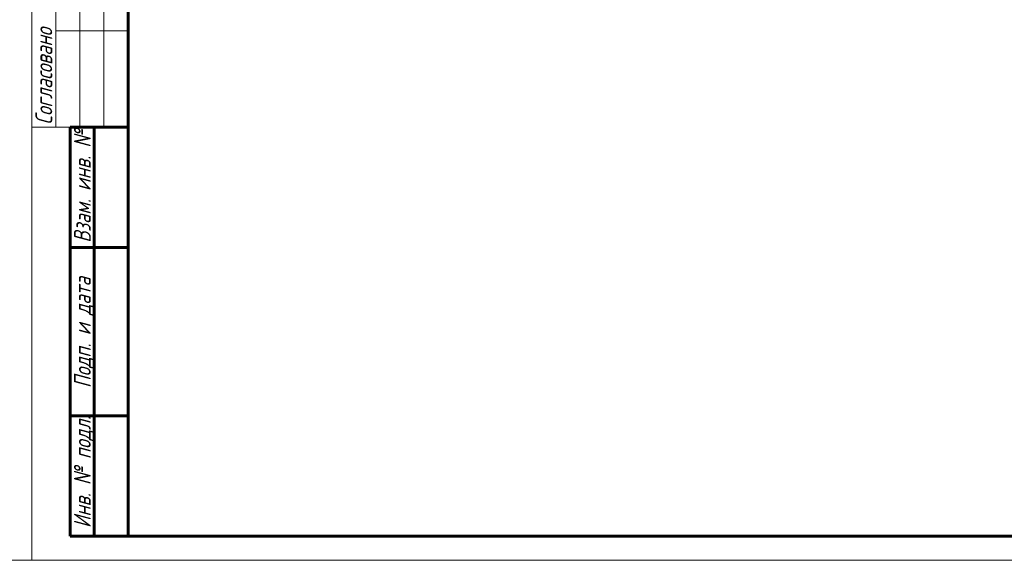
# Model space of a CAD drawing. Header units: millimetres. Extents: x 0 to 840, y 0 to 297.
# Tile 2 of 4: x 418 to 622, y 0 to 112. Entities that reach past the tile are written whole.
import ezdxf

# ---------------------------------------------------------------- set-up
doc = ezdxf.new("R2010")
doc.units = ezdxf.units.MM
doc.linetypes.add('K5LT_BASIC', pattern=[0])
doc.linetypes.add('K5LT_THIN', pattern=[0])
doc.styles.add('KTEXTSTYLE', font='gost_au.shx', dxfattribs={"width": 0.96, "height": 5})

msp = doc.modelspace()

# ---------------------------------------------------------------- linework, layer by layer
at = {"color": 7, "linetype": 'K5LT_THIN', "lineweight": 18}
for p, q in [((420, 297), (420, 0)), ((420, 0), (420, 297)), ((425, 90), (425, 155)), ((430, 90), (430, 155)), ((435, 90), (435, 155)), ((440, 110), (425, 110)), ((440, 90), (420, 90)), ((420, 0), (0, 0)), ((840, 0), (420, 0))]:
    msp.add_line(p, q, dxfattribs=at)
at = {"color": 5, "linetype": 'K5LT_BASIC', "lineweight": 60, "true_color": 0x0000ff}
for p, q in [((440, 5), (440, 292)), ((428, 5), (428, 90)), ((440, 90), (428, 90)), ((433, 5), (433, 90)), ((440, 65), (428, 65)), ((440, 30), (428, 30)), ((440, 5), (428, 5)), ((835, 5), (440, 5))]:
    msp.add_line(p, q, dxfattribs=at)

# ---------------------------------------------------------------- texts
at = {"color": 7, "char_height": 2.5, "attachment_point": 1, "rotation": 90, "style": 'KTEXTSTYLE'}
for s, insert in [('\\H3.5;\\W0.965;\\Q15;\\Q15;Согласовано', (420.77, 90.5)), ('\\H3.5;\\W0.965;\\Q15;\\Q15;Взам. инв. №', (428.77, 65.98)), ('\\H3.5;\\W0.965;\\Q15;\\Q15;Подп. и дата', (428.77, 35.8)), ('\\H3.5;\\W0.965;\\Q15;\\Q15;Инв. № подл.', (428.77, 6.71))]:
    msp.add_mtext(s, dxfattribs=dict(at, insert=insert))

doc.saveas('drawing.dxf')
